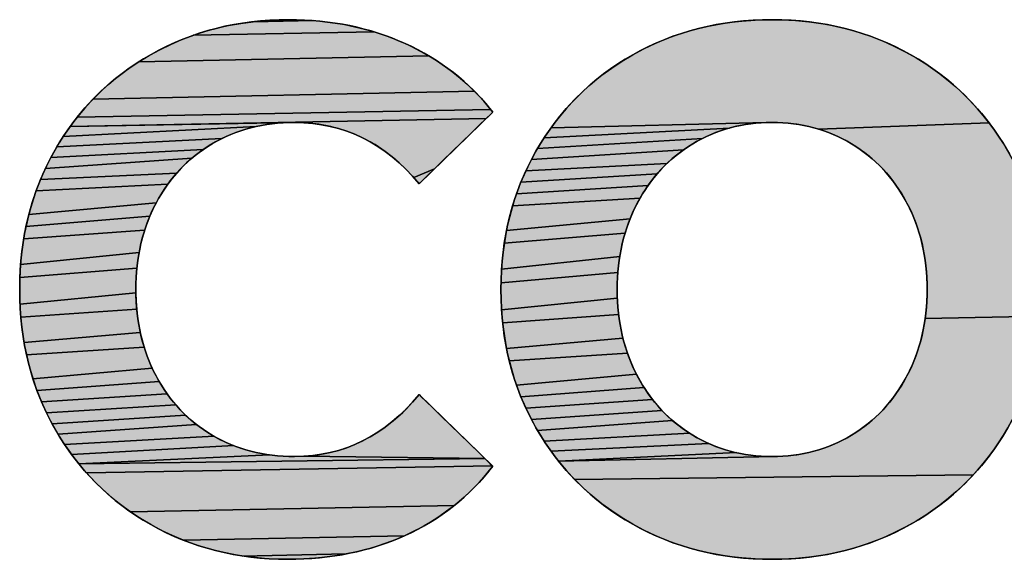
# Model space of a CAD drawing. Header units: millimetres. Extents: x 0 to 594, y 0 to 420.
# Tile 15 of 32: x 526.09 to 530.97, y 75.31 to 77.98. Entities that reach past the tile are written whole.
import ezdxf

# ---------------------------------------------------------------- set-up
doc = ezdxf.new("R2010")
doc.units = ezdxf.units.MM
doc.header["$LTSCALE"] = 32.67
doc.layers.add('00_TOPRB0400WD-FORMAT', color=7, linetype='CONTINUOUS')

# ---------------------------------------------------------------- blocks, each defined once
blk = doc.blocks.new('MXON2_BL1', base_point=(539.2174, 80.0821))
at = {"layer": '00_TOPRB0400WD-FORMAT', "linetype": 'Continuous'}
for points in [[(527.599, 77.973), (527.6508, 77.9663), (527.7016, 77.9579), (527.7517, 77.9477), (527.8009, 77.9358), (527.8492, 77.922), (526.9521, 77.9051), (527.0095, 77.9238), (527.0679, 77.9399), (527.1275, 77.9534), (527.1881, 77.9643), (527.2497, 77.9726), (527.5464, 77.9779)], [(527.4386, 77.9823), (527.4929, 77.981), (527.5464, 77.9779), (527.2497, 77.9726), (527.3125, 77.9784), (527.3763, 77.9816)], [(529.7359, 77.9802), (529.8033, 77.9823), (529.8707, 77.9816), (529.9368, 77.9782), (530.0018, 77.972), (530.0656, 77.9631), (530.1282, 77.9514), (530.1897, 77.937), (530.25, 77.9199), (530.3091, 77.9), (530.3671, 77.8774), (530.4239, 77.852), (530.4796, 77.8239), (530.5339, 77.7932), (530.5863, 77.7603), (530.6366, 77.7253), (530.6848, 77.6883), (530.731, 77.6492), (530.7751, 77.608), (530.8171, 77.5647), (530.857, 77.5193), (530.8949, 77.4719), (530.0492, 77.4406), (530.0143, 77.4501), (529.9788, 77.458), (529.9426, 77.4643), (529.9057, 77.4688), (529.8682, 77.4717), (529.83, 77.473), (529.7915, 77.4726), (528.725, 77.4474), (528.7616, 77.4959), (528.8003, 77.5423), (528.8411, 77.5866), (528.884, 77.6288), (528.929, 77.669), (528.9761, 77.7071), (529.0254, 77.7431), (529.0767, 77.777), (529.1301, 77.8088), (529.1852, 77.8383), (529.2415, 77.865), (529.299, 77.889), (529.3577, 77.9103), (529.4177, 77.9288), (529.4789, 77.9446), (529.5413, 77.9576), (529.6049, 77.9679), (529.6698, 77.9754)], [(527.8966, 77.9066), (527.9433, 77.8893), (527.989, 77.8703), (528.0338, 77.8495), (528.0773, 77.8272), (528.1195, 77.8034), (526.682, 77.7736), (526.7334, 77.8047), (526.7864, 77.8337), (526.8406, 77.8601), (526.8958, 77.8839), (526.9521, 77.9051), (527.8492, 77.922)], [(528.1604, 77.778), (528.2, 77.751), (528.2383, 77.7225), (528.2752, 77.6924), (528.3109, 77.6608), (528.3453, 77.6277), (526.4548, 77.5882), (526.4963, 77.6293), (526.5398, 77.6684), (526.5852, 77.7054), (526.6327, 77.7405), (526.682, 77.7736), (528.1195, 77.8034)], [(528.3784, 77.593), (528.4102, 77.5567), (528.4256, 77.538), (526.3776, 77.5001), (526.4152, 77.5452), (526.4548, 77.5882), (528.3453, 77.6277)], [(528.4261, 77.5148), (528.4029, 77.4924), (526.342, 77.4531), (526.3776, 77.5001), (528.4256, 77.538), (528.4332, 77.5285), (528.436, 77.5245)], [(527.3, 77.4601), (527.2638, 77.4529), (526.3083, 77.404), (526.342, 77.4531), (527.4524, 77.473), (527.4132, 77.4722), (527.3747, 77.4697), (527.337, 77.4657)], [(527.4524, 77.473), (526.342, 77.4531), (528.4029, 77.4924), (528.3695, 77.46), (528.3286, 77.4203), (528.2831, 77.3761), (528.2358, 77.3302), (528.1896, 77.2854), (528.1473, 77.2443), (528.0445, 77.2009), (527.9992, 77.2484), (527.9521, 77.2913), (527.9033, 77.3296), (527.8528, 77.3635), (527.8006, 77.3927), (527.7466, 77.4175), (527.691, 77.4377), (527.6336, 77.4533), (527.5745, 77.4644), (527.5137, 77.471)], [(529.644, 77.4543), (529.6088, 77.4455), (528.6905, 77.3969), (528.725, 77.4474), (529.7915, 77.4726), (529.7536, 77.4705), (529.7164, 77.4668), (529.6798, 77.4613)], [(530.0492, 77.4406), (530.8949, 77.4719), (530.9307, 77.4224), (530.9645, 77.3709), (530.9961, 77.3173), (531.0253, 77.2622), (531.0516, 77.206), (531.0752, 77.1486), (531.096, 77.09), (531.114, 77.0302), (531.1292, 76.9692), (531.1417, 76.907), (531.1514, 76.8436), (531.1583, 76.7791), (531.1625, 76.7133), (531.1639, 76.6464), (531.1625, 76.5794), (531.1583, 76.5135), (530.5784, 76.502), (530.5831, 76.5422), (530.5863, 76.5833), (530.5879, 76.6251), (530.5879, 76.6676), (530.5863, 76.7094), (530.5831, 76.7504), (530.5784, 76.7905), (530.5721, 76.8299), (530.5642, 76.8684), (530.5548, 76.9062), (530.5437, 76.9431), (530.5311, 76.9792), (530.5169, 77.0145), (530.5012, 77.049), (530.4838, 77.0826), (530.4653, 77.1152), (530.4455, 77.1464), (530.4245, 77.1762), (530.4023, 77.2048), (530.3789, 77.232), (530.3543, 77.2579), (530.3285, 77.2825), (530.3015, 77.3058), (530.2733, 77.3278), (530.2439, 77.3485), (530.2134, 77.3679), (530.1819, 77.3857), (530.1497, 77.4019), (530.1169, 77.4165), (530.0834, 77.4293)], [(527.1264, 77.4085), (527.094, 77.3934), (526.2766, 77.353), (526.3083, 77.404), (527.2638, 77.4529), (527.2284, 77.4442), (527.1936, 77.4338), (527.1597, 77.4219)], [(529.5072, 77.4094), (529.4747, 77.394), (528.6581, 77.3443), (528.6905, 77.3969), (529.6088, 77.4455), (529.5742, 77.4352), (529.5404, 77.4231)], [(527.0313, 77.3586), (527.0015, 77.3391), (526.247, 77.3001), (526.2766, 77.353), (527.094, 77.3934), (527.0623, 77.3768)], [(529.4118, 77.3584), (529.3819, 77.3383), (528.6279, 77.2899), (528.6581, 77.3443), (529.4747, 77.394), (529.4429, 77.377)], [(526.9728, 77.3184), (526.9454, 77.2964), (526.2199, 77.246), (526.247, 77.3001), (527.0015, 77.3391)], [(529.3255, 77.2943), (529.2992, 77.2704), (528.6005, 77.2343), (528.6279, 77.2899), (529.3819, 77.3383), (529.3531, 77.317)], [(526.8941, 77.2488), (526.8703, 77.2231), (526.1955, 77.1907), (526.2199, 77.246), (526.9454, 77.2964), (526.9192, 77.2733)], [(529.274, 77.2451), (529.25, 77.2186), (528.5758, 77.1775), (528.6005, 77.2343), (529.2992, 77.2704)], [(526.8476, 77.1962), (526.8261, 77.168), (526.1736, 77.1342), (526.1955, 77.1907), (526.8703, 77.2231)], [(528.1117, 77.2098), (528.0858, 77.1846), (528.0723, 77.1715), (528.0666, 77.1755), (528.0445, 77.2009), (528.1473, 77.2443)], [(529.2272, 77.1907), (529.2056, 77.1615), (528.5539, 77.1195), (528.5758, 77.1775), (529.25, 77.2186)], [(526.8059, 77.1386), (526.7868, 77.1079), (526.7688, 77.0759), (526.1377, 77.0177), (526.1543, 77.0766), (526.1736, 77.1342), (526.8261, 77.168)], [(529.1852, 77.1309), (529.1659, 77.0991), (528.5347, 77.0602), (528.5539, 77.1195), (529.2056, 77.1615)], [(526.7522, 77.043), (526.7371, 77.0093), (526.1236, 76.9577), (526.1377, 77.0177), (526.7688, 77.0759)], [(529.1479, 77.0659), (529.1314, 77.0319), (529.1164, 76.997), (528.5045, 76.9383), (528.5182, 76.9999), (528.5347, 77.0602), (529.1659, 77.0991)], [(526.7235, 76.9748), (526.7114, 76.9396), (526.1122, 76.8964), (526.1236, 76.9577), (526.7371, 77.0093)], [(529.103, 76.9613), (529.0912, 76.9248), (528.4935, 76.8755), (528.5045, 76.9383), (529.1164, 76.997)], [(526.7008, 76.9035), (526.6917, 76.8667), (526.684, 76.8291), (526.0971, 76.7704), (526.1033, 76.834), (526.1122, 76.8964), (526.7114, 76.9396)], [(529.0809, 76.8874), (529.0723, 76.8493), (529.0652, 76.8103), (528.4798, 76.7463), (528.4853, 76.8115), (528.4935, 76.8755), (529.0912, 76.9248)], [(526.6779, 76.7908), (526.6733, 76.7517), (526.0935, 76.7057), (526.0971, 76.7704), (526.684, 76.8291)], [(529.0596, 76.7705), (529.0557, 76.73), (528.4771, 76.68), (528.4798, 76.7463), (529.0652, 76.8103)], [(526.6701, 76.7118), (526.6685, 76.6711), (526.6683, 76.6298), (526.094, 76.5739), (526.0924, 76.6397), (526.0935, 76.7057), (526.6733, 76.7517)], [(529.0533, 76.6886), (529.0526, 76.6464), (529.0533, 76.6041), (528.4798, 76.5463), (528.4771, 76.6127), (528.4771, 76.68), (529.0557, 76.73)], [(526.6697, 76.5889), (526.6725, 76.5488), (526.0981, 76.5094), (526.094, 76.5739), (526.6683, 76.6298)], [(529.0557, 76.5627), (529.0596, 76.522), (528.4853, 76.4811), (528.4798, 76.5463), (529.0533, 76.6041)], [(526.6769, 76.5095), (526.6827, 76.471), (526.69, 76.4332), (526.1143, 76.3838), (526.1049, 76.446), (526.0981, 76.5094), (526.6725, 76.5488)], [(529.0652, 76.4822), (529.0723, 76.4432), (529.0809, 76.4051), (528.5045, 76.3543), (528.4935, 76.4171), (528.4853, 76.4811), (529.0596, 76.522)], [(530.5784, 76.502), (531.1583, 76.5135), (531.1514, 76.4489), (531.1417, 76.3855), (531.1292, 76.3233), (531.114, 76.2623), (531.096, 76.2025), (531.0752, 76.1439), (531.0516, 76.0864), (531.0253, 76.0302), (530.9961, 75.9752), (530.9645, 75.9216), (530.9307, 75.87), (530.8949, 75.8206), (530.857, 75.7732), (530.8171, 75.7279), (528.8411, 75.706), (528.8003, 75.7503), (528.7616, 75.7966), (529.83, 75.8195), (529.8682, 75.8207), (529.9057, 75.8236), (529.9426, 75.8282), (529.9788, 75.8344), (530.0143, 75.8423), (530.0492, 75.8519), (530.0834, 75.8631), (530.1169, 75.876), (530.1497, 75.8905), (530.1819, 75.9067), (530.2134, 75.9246), (530.2439, 75.944), (530.2733, 75.9647), (530.3015, 75.9867), (530.3285, 76.01), (530.3543, 76.0346), (530.3789, 76.0606), (530.4023, 76.0878), (530.4245, 76.1164), (530.4455, 76.1462), (530.4653, 76.1774), (530.4838, 76.2098), (530.5012, 76.2435), (530.5169, 76.278), (530.5311, 76.3132), (530.5437, 76.3494), (530.5548, 76.3863), (530.5642, 76.4241), (530.5721, 76.4626)], [(526.6988, 76.3963), (526.7092, 76.3601), (526.1262, 76.3227), (526.1143, 76.3838), (526.69, 76.4332)], [(529.0912, 76.3677), (529.103, 76.3312), (528.5182, 76.2927), (528.5045, 76.3543), (529.0809, 76.4051)], [(526.721, 76.3246), (526.7343, 76.29), (526.7491, 76.2561), (526.158, 76.2043), (526.1408, 76.2629), (526.1262, 76.3227), (526.7092, 76.3601)], [(529.1164, 76.2955), (529.1314, 76.2606), (529.1479, 76.2265), (528.5539, 76.173), (528.5347, 76.2322), (528.5182, 76.2927), (529.103, 76.3312)], [(526.7654, 76.2231), (526.7831, 76.1909), (526.1778, 76.1468), (526.158, 76.2043), (526.7491, 76.2561)], [(529.1659, 76.1934), (529.1852, 76.1616), (528.5758, 76.115), (528.5539, 76.173), (529.1479, 76.2265)], [(526.8019, 76.16), (526.822, 76.1303), (526.2001, 76.0906), (526.1778, 76.1468), (526.7831, 76.1909)], [(529.2056, 76.1311), (529.2272, 76.1019), (528.6005, 76.0582), (528.5758, 76.115), (529.1852, 76.1616)], [(526.8432, 76.1019), (526.8657, 76.0747), (526.2251, 76.0355), (526.2001, 76.0906), (526.822, 76.1303)], [(528.0713, 76.1257), (528.082, 76.1153), (528.1057, 76.0923), (528.1395, 76.0594), (528.1807, 76.0195), (528.2264, 75.9751), (528.2737, 75.9292), (528.3198, 75.8845), (528.3618, 75.8437), (528.397, 75.8096), (527.5014, 75.8207), (527.5625, 75.8265), (527.622, 75.8368), (527.6797, 75.8517), (527.7356, 75.8713), (527.7899, 75.8954), (527.8425, 75.9241), (527.8933, 75.9574), (527.9424, 75.9954), (527.9899, 76.0379), (528.0356, 76.085), (528.0578, 76.1103), (528.0688, 76.1233)], [(529.25, 76.074), (529.274, 76.0474), (528.6279, 76.0026), (528.6005, 76.0582), (529.2272, 76.1019)], [(526.8893, 76.0488), (526.9141, 76.0241), (526.2527, 75.9817), (526.2251, 76.0355), (526.8657, 76.0747)], [(526.9401, 76.0006), (526.9673, 75.9784), (526.2828, 75.9291), (526.2527, 75.9817), (526.9141, 76.0241)], [(529.2992, 76.0222), (529.3255, 75.9982), (528.6581, 75.9481), (528.6279, 76.0026), (529.274, 76.0474)], [(527.0252, 75.9377), (527.056, 75.9192), (526.3149, 75.8785), (526.2828, 75.9291), (526.9673, 75.9784), (526.9957, 75.9574)], [(529.3819, 75.9542), (529.4118, 75.9341), (528.6905, 75.8956), (528.6581, 75.9481), (529.3255, 75.9982), (529.3531, 75.9755)], [(527.1199, 75.8869), (527.153, 75.8731), (526.3489, 75.8298), (526.3149, 75.8785), (527.056, 75.9192), (527.0876, 75.9023)], [(529.4747, 75.8984), (529.5072, 75.8831), (528.725, 75.8451), (528.6905, 75.8956), (529.4118, 75.9341), (529.4429, 75.9154)], [(527.2927, 75.8337), (527.3296, 75.8278), (526.3848, 75.7832), (526.3489, 75.8298), (527.153, 75.8731), (527.1868, 75.8609), (527.2214, 75.8502), (527.2567, 75.8412)], [(529.6088, 75.8469), (529.644, 75.8382), (528.7616, 75.7966), (528.725, 75.8451), (529.5072, 75.8831), (529.5404, 75.8694), (529.5742, 75.8573)], [(527.4445, 75.8195), (527.5014, 75.8207), (528.397, 75.8096), (526.3848, 75.7832), (527.3296, 75.8278), (527.3671, 75.8234), (527.4054, 75.8207)], [(528.4224, 75.785), (528.4352, 75.7725), (526.4227, 75.7385), (526.3848, 75.7832), (528.397, 75.8096)], [(529.83, 75.8195), (528.7616, 75.7966), (529.644, 75.8382), (529.6798, 75.8311), (529.7164, 75.8257), (529.7536, 75.822), (529.7915, 75.8199)], [(528.4164, 75.7466), (528.3849, 75.7094), (528.352, 75.6739), (528.3179, 75.64), (528.2825, 75.6076), (528.2458, 75.5769), (526.6411, 75.5452), (526.5936, 75.5798), (526.548, 75.6165), (526.5043, 75.6552), (526.4625, 75.6959), (526.4227, 75.7385), (528.4352, 75.7725), (528.4361, 75.7716), (528.4317, 75.7657)], [(530.8171, 75.7279), (530.7751, 75.6846), (530.731, 75.6434), (530.6848, 75.6043), (530.6366, 75.5672), (530.5863, 75.5323), (530.5339, 75.4993), (530.4796, 75.4686), (530.4239, 75.4405), (530.3671, 75.4151), (530.3091, 75.3925), (530.25, 75.3726), (530.1897, 75.3554), (530.1282, 75.341), (530.0656, 75.3294), (530.0018, 75.3205), (529.9368, 75.3143), (529.8707, 75.3109), (529.8033, 75.3102), (529.7359, 75.3123), (529.6698, 75.3171), (529.6049, 75.3246), (529.5413, 75.3349), (529.4789, 75.3479), (529.4177, 75.3637), (529.3577, 75.3822), (529.299, 75.4034), (529.2415, 75.4274), (529.1852, 75.4542), (529.1301, 75.4837), (529.0767, 75.5155), (529.0254, 75.5495), (528.9761, 75.5855), (528.929, 75.6236), (528.884, 75.6637), (528.8411, 75.706)], [(528.2077, 75.5477), (528.1684, 75.5202), (528.1278, 75.4943), (528.0859, 75.47), (528.0426, 75.4473), (527.9981, 75.4262), (526.9043, 75.4042), (526.8491, 75.4275), (526.795, 75.4534), (526.742, 75.4818), (526.6906, 75.5125), (526.6411, 75.5452), (528.2458, 75.5769)], [(527.9524, 75.4068), (527.9059, 75.3892), (527.8585, 75.3734), (527.8101, 75.3593), (527.7608, 75.347), (527.7107, 75.3364), (527.1968, 75.3263), (527.1361, 75.3368), (527.0765, 75.3498), (527.018, 75.3654), (526.9606, 75.3835), (526.9043, 75.4042), (527.9981, 75.4262)], [(527.6596, 75.3277), (527.6076, 75.3207), (527.5547, 75.3154), (527.5009, 75.312), (527.4463, 75.3103), (527.3857, 75.3105), (527.3216, 75.3132), (527.2587, 75.3185), (527.1968, 75.3263), (527.7107, 75.3364)]]:
    blk.add_hatch(color=2, dxfattribs=at).paths.add_polyline_path(points)
at = {"layer": '00_TOPRB0400WD-FORMAT', "color": 2, "linetype": 'Continuous'}
for points in [[(527.599, 77.973), (527.6508, 77.9663), (527.7016, 77.9579), (527.7517, 77.9477), (527.8009, 77.9358), (527.8492, 77.922), (526.9521, 77.9051), (527.0095, 77.9238), (527.0679, 77.9399), (527.1275, 77.9534), (527.1881, 77.9643), (527.2497, 77.9726), (527.5464, 77.9779), (527.599, 77.973)], [(527.4386, 77.9823), (527.4929, 77.981), (527.5464, 77.9779), (527.2497, 77.9726), (527.3125, 77.9784), (527.3763, 77.9816), (527.4386, 77.9823)], [(529.7359, 77.9802), (529.8033, 77.9823), (529.8707, 77.9816), (529.9368, 77.9782), (530.0018, 77.972), (530.0656, 77.9631), (530.1282, 77.9514), (530.1897, 77.937), (530.25, 77.9199), (530.3091, 77.9), (530.3671, 77.8774), (530.4239, 77.852), (530.4796, 77.8239), (530.5339, 77.7932), (530.5863, 77.7603), (530.6366, 77.7253), (530.6848, 77.6883), (530.731, 77.6492), (530.7751, 77.608), (530.8171, 77.5647), (530.857, 77.5193), (530.8949, 77.4719), (530.0492, 77.4406), (530.0143, 77.4501), (529.9788, 77.458), (529.9426, 77.4643), (529.9057, 77.4688), (529.8682, 77.4717), (529.83, 77.473), (529.7915, 77.4726), (528.725, 77.4474), (528.7616, 77.4959), (528.8003, 77.5423), (528.8411, 77.5866), (528.884, 77.6288), (528.929, 77.669), (528.9761, 77.7071), (529.0254, 77.7431), (529.0767, 77.777), (529.1301, 77.8088), (529.1852, 77.8383), (529.2415, 77.865), (529.299, 77.889), (529.3577, 77.9103), (529.4177, 77.9288), (529.4789, 77.9446), (529.5413, 77.9576), (529.6049, 77.9679), (529.6698, 77.9754), (529.7359, 77.9802)], [(527.8966, 77.9066), (527.9433, 77.8893), (527.989, 77.8703), (528.0338, 77.8495), (528.0773, 77.8272), (528.1195, 77.8034), (526.682, 77.7736), (526.7334, 77.8047), (526.7864, 77.8337), (526.8406, 77.8601), (526.8958, 77.8839), (526.9521, 77.9051), (527.8492, 77.922), (527.8966, 77.9066)], [(528.1604, 77.778), (528.2, 77.751), (528.2383, 77.7225), (528.2752, 77.6924), (528.3109, 77.6608), (528.3453, 77.6277), (526.4548, 77.5882), (526.4963, 77.6293), (526.5398, 77.6684), (526.5852, 77.7054), (526.6327, 77.7405), (526.682, 77.7736), (528.1195, 77.8034), (528.1604, 77.778)], [(528.3784, 77.593), (528.4102, 77.5567), (528.4256, 77.538), (526.3776, 77.5001), (526.4152, 77.5452), (526.4548, 77.5882), (528.3453, 77.6277), (528.3784, 77.593)], [(528.4261, 77.5148), (528.4029, 77.4924), (526.342, 77.4531), (526.3776, 77.5001), (528.4256, 77.538), (528.4332, 77.5285), (528.436, 77.5245), (528.4261, 77.5148)], [(527.3, 77.4601), (527.2638, 77.4529), (526.3083, 77.404), (526.342, 77.4531), (527.4524, 77.473), (527.4132, 77.4722), (527.3747, 77.4697), (527.337, 77.4657), (527.3, 77.4601)], [(527.4524, 77.473), (526.342, 77.4531), (528.4029, 77.4924), (528.3695, 77.46), (528.3286, 77.4203), (528.2831, 77.3761), (528.2358, 77.3302), (528.1896, 77.2854), (528.1473, 77.2443), (528.0445, 77.2009), (527.9992, 77.2484), (527.9521, 77.2913), (527.9033, 77.3296), (527.8528, 77.3635), (527.8006, 77.3927), (527.7466, 77.4175), (527.691, 77.4377), (527.6336, 77.4533), (527.5745, 77.4644), (527.5137, 77.471), (527.4524, 77.473)], [(529.644, 77.4543), (529.6088, 77.4455), (528.6905, 77.3969), (528.725, 77.4474), (529.7915, 77.4726), (529.7536, 77.4705), (529.7164, 77.4668), (529.6798, 77.4613), (529.644, 77.4543)], [(530.0492, 77.4406), (530.8949, 77.4719), (530.9307, 77.4224), (530.9645, 77.3709), (530.9961, 77.3173)], [(531.1583, 76.5135), (530.5784, 76.502), (530.5831, 76.5422), (530.5863, 76.5833), (530.5879, 76.6251), (530.5879, 76.6676), (530.5863, 76.7094), (530.5831, 76.7504), (530.5784, 76.7905), (530.5721, 76.8299), (530.5642, 76.8684), (530.5548, 76.9062), (530.5437, 76.9431), (530.5311, 76.9792), (530.5169, 77.0145), (530.5012, 77.049), (530.4838, 77.0826), (530.4653, 77.1152), (530.4455, 77.1464), (530.4245, 77.1762), (530.4023, 77.2048), (530.3789, 77.232), (530.3543, 77.2579), (530.3285, 77.2825), (530.3015, 77.3058), (530.2733, 77.3278), (530.2439, 77.3485), (530.2134, 77.3679), (530.1819, 77.3857), (530.1497, 77.4019), (530.1169, 77.4165), (530.0834, 77.4293), (530.0492, 77.4406)], [(527.1264, 77.4085), (527.094, 77.3934), (526.2766, 77.353), (526.3083, 77.404), (527.2638, 77.4529), (527.2284, 77.4442), (527.1936, 77.4338), (527.1597, 77.4219), (527.1264, 77.4085)], [(529.5072, 77.4094), (529.4747, 77.394), (528.6581, 77.3443), (528.6905, 77.3969), (529.6088, 77.4455), (529.5742, 77.4352), (529.5404, 77.4231), (529.5072, 77.4094)], [(527.0313, 77.3586), (527.0015, 77.3391), (526.247, 77.3001), (526.2766, 77.353), (527.094, 77.3934), (527.0623, 77.3768), (527.0313, 77.3586)], [(529.4118, 77.3584), (529.3819, 77.3383), (528.6279, 77.2899), (528.6581, 77.3443), (529.4747, 77.394), (529.4429, 77.377), (529.4118, 77.3584)], [(526.9728, 77.3184), (526.9454, 77.2964), (526.2199, 77.246), (526.247, 77.3001), (527.0015, 77.3391), (526.9728, 77.3184)], [(529.3255, 77.2943), (529.2992, 77.2704), (528.6005, 77.2343), (528.6279, 77.2899), (529.3819, 77.3383), (529.3531, 77.317), (529.3255, 77.2943)], [(526.8941, 77.2488), (526.8703, 77.2231), (526.1955, 77.1907), (526.2199, 77.246), (526.9454, 77.2964), (526.9192, 77.2733), (526.8941, 77.2488)], [(529.274, 77.2451), (529.25, 77.2186), (528.5758, 77.1775), (528.6005, 77.2343), (529.2992, 77.2704), (529.274, 77.2451)], [(526.8476, 77.1962), (526.8261, 77.168), (526.1736, 77.1342), (526.1955, 77.1907), (526.8703, 77.2231), (526.8476, 77.1962)], [(528.1117, 77.2098), (528.0858, 77.1846), (528.0723, 77.1715), (528.0666, 77.1755), (528.0445, 77.2009), (528.1473, 77.2443), (528.1117, 77.2098)], [(529.2272, 77.1907), (529.2056, 77.1615), (528.5539, 77.1195), (528.5758, 77.1775), (529.25, 77.2186), (529.2272, 77.1907)], [(526.8059, 77.1386), (526.7868, 77.1079), (526.7688, 77.0759), (526.1377, 77.0177), (526.1543, 77.0766), (526.1736, 77.1342), (526.8261, 77.168), (526.8059, 77.1386)], [(529.1852, 77.1309), (529.1659, 77.0991), (528.5347, 77.0602), (528.5539, 77.1195), (529.2056, 77.1615), (529.1852, 77.1309)], [(526.7522, 77.043), (526.7371, 77.0093), (526.1236, 76.9577), (526.1377, 77.0177), (526.7688, 77.0759), (526.7522, 77.043)], [(529.1479, 77.0659), (529.1314, 77.0319), (529.1164, 76.997), (528.5045, 76.9383), (528.5182, 76.9999), (528.5347, 77.0602), (529.1659, 77.0991), (529.1479, 77.0659)], [(526.7235, 76.9748), (526.7114, 76.9396), (526.1122, 76.8964), (526.1236, 76.9577), (526.7371, 77.0093), (526.7235, 76.9748)], [(529.103, 76.9613), (529.0912, 76.9248), (528.4935, 76.8755), (528.5045, 76.9383), (529.1164, 76.997), (529.103, 76.9613)], [(526.7008, 76.9035), (526.6917, 76.8667), (526.684, 76.8291), (526.0971, 76.7704), (526.1033, 76.834), (526.1122, 76.8964), (526.7114, 76.9396), (526.7008, 76.9035)], [(529.0809, 76.8874), (529.0723, 76.8493), (529.0652, 76.8103), (528.4798, 76.7463), (528.4853, 76.8115), (528.4935, 76.8755), (529.0912, 76.9248), (529.0809, 76.8874)], [(526.6779, 76.7908), (526.6733, 76.7517), (526.0935, 76.7057), (526.0971, 76.7704), (526.684, 76.8291), (526.6779, 76.7908)], [(529.0596, 76.7705), (529.0557, 76.73), (528.4771, 76.68), (528.4798, 76.7463), (529.0652, 76.8103), (529.0596, 76.7705)], [(526.6701, 76.7118), (526.6685, 76.6711), (526.6683, 76.6298), (526.094, 76.5739), (526.0924, 76.6397), (526.0935, 76.7057), (526.6733, 76.7517), (526.6701, 76.7118)], [(529.0533, 76.6886), (529.0526, 76.6464), (529.0533, 76.6041), (528.4798, 76.5463), (528.4771, 76.6127), (528.4771, 76.68), (529.0557, 76.73), (529.0533, 76.6886)], [(526.6697, 76.5889), (526.6725, 76.5488), (526.0981, 76.5094), (526.094, 76.5739), (526.6683, 76.6298), (526.6697, 76.5889)], [(529.0557, 76.5627), (529.0596, 76.522), (528.4853, 76.4811), (528.4798, 76.5463), (529.0533, 76.6041), (529.0557, 76.5627)], [(526.6769, 76.5095), (526.6827, 76.471), (526.69, 76.4332), (526.1143, 76.3838), (526.1049, 76.446), (526.0981, 76.5094), (526.6725, 76.5488), (526.6769, 76.5095)], [(529.0652, 76.4822), (529.0723, 76.4432), (529.0809, 76.4051), (528.5045, 76.3543), (528.4935, 76.4171), (528.4853, 76.4811), (529.0596, 76.522), (529.0652, 76.4822)], [(530.5784, 76.502), (531.1583, 76.5135)], [(530.9961, 75.9752), (530.9645, 75.9216), (530.9307, 75.87), (530.8949, 75.8206), (530.857, 75.7732), (530.8171, 75.7279), (528.8411, 75.706), (528.8003, 75.7503), (528.7616, 75.7966), (529.83, 75.8195), (529.8682, 75.8207), (529.9057, 75.8236), (529.9426, 75.8282), (529.9788, 75.8344), (530.0143, 75.8423), (530.0492, 75.8519), (530.0834, 75.8631), (530.1169, 75.876), (530.1497, 75.8905), (530.1819, 75.9067), (530.2134, 75.9246), (530.2439, 75.944), (530.2733, 75.9647), (530.3015, 75.9867), (530.3285, 76.01), (530.3543, 76.0346), (530.3789, 76.0606), (530.4023, 76.0878), (530.4245, 76.1164), (530.4455, 76.1462), (530.4653, 76.1774), (530.4838, 76.2098), (530.5012, 76.2435), (530.5169, 76.278), (530.5311, 76.3132), (530.5437, 76.3494), (530.5548, 76.3863), (530.5642, 76.4241), (530.5721, 76.4626), (530.5784, 76.502)], [(526.6988, 76.3963), (526.7092, 76.3601), (526.1262, 76.3227), (526.1143, 76.3838), (526.69, 76.4332), (526.6988, 76.3963)], [(529.0912, 76.3677), (529.103, 76.3312), (528.5182, 76.2927), (528.5045, 76.3543), (529.0809, 76.4051), (529.0912, 76.3677)], [(526.721, 76.3246), (526.7343, 76.29), (526.7491, 76.2561), (526.158, 76.2043), (526.1408, 76.2629), (526.1262, 76.3227), (526.7092, 76.3601), (526.721, 76.3246)], [(529.1164, 76.2955), (529.1314, 76.2606), (529.1479, 76.2265), (528.5539, 76.173), (528.5347, 76.2322), (528.5182, 76.2927), (529.103, 76.3312), (529.1164, 76.2955)], [(526.7654, 76.2231), (526.7831, 76.1909), (526.1778, 76.1468), (526.158, 76.2043), (526.7491, 76.2561), (526.7654, 76.2231)], [(529.1659, 76.1934), (529.1852, 76.1616), (528.5758, 76.115), (528.5539, 76.173), (529.1479, 76.2265), (529.1659, 76.1934)], [(526.8019, 76.16), (526.822, 76.1303), (526.2001, 76.0906), (526.1778, 76.1468), (526.7831, 76.1909), (526.8019, 76.16)], [(529.2056, 76.1311), (529.2272, 76.1019), (528.6005, 76.0582), (528.5758, 76.115), (529.1852, 76.1616), (529.2056, 76.1311)], [(526.8432, 76.1019), (526.8657, 76.0747), (526.2251, 76.0355), (526.2001, 76.0906), (526.822, 76.1303), (526.8432, 76.1019)], [(528.0713, 76.1257), (528.082, 76.1153), (528.1057, 76.0923), (528.1395, 76.0594), (528.1807, 76.0195), (528.2264, 75.9751), (528.2737, 75.9292), (528.3198, 75.8845), (528.3618, 75.8437), (528.397, 75.8096), (527.5014, 75.8207), (527.5625, 75.8265), (527.622, 75.8368), (527.6797, 75.8517), (527.7356, 75.8713), (527.7899, 75.8954), (527.8425, 75.9241), (527.8933, 75.9574), (527.9424, 75.9954), (527.9899, 76.0379), (528.0356, 76.085), (528.0578, 76.1103), (528.0688, 76.1233), (528.0713, 76.1257)], [(529.25, 76.074), (529.274, 76.0474), (528.6279, 76.0026), (528.6005, 76.0582), (529.2272, 76.1019), (529.25, 76.074)], [(526.8893, 76.0488), (526.9141, 76.0241), (526.2527, 75.9817), (526.2251, 76.0355), (526.8657, 76.0747), (526.8893, 76.0488)], [(526.9401, 76.0006), (526.9673, 75.9784), (526.2828, 75.9291), (526.2527, 75.9817), (526.9141, 76.0241), (526.9401, 76.0006)], [(529.2992, 76.0222), (529.3255, 75.9982), (528.6581, 75.9481), (528.6279, 76.0026), (529.274, 76.0474), (529.2992, 76.0222)], [(527.0252, 75.9377), (527.056, 75.9192), (526.3149, 75.8785), (526.2828, 75.9291), (526.9673, 75.9784), (526.9957, 75.9574), (527.0252, 75.9377)], [(529.3819, 75.9542), (529.4118, 75.9341), (528.6905, 75.8956), (528.6581, 75.9481), (529.3255, 75.9982), (529.3531, 75.9755), (529.3819, 75.9542)], [(527.1199, 75.8869), (527.153, 75.8731), (526.3489, 75.8298), (526.3149, 75.8785), (527.056, 75.9192), (527.0876, 75.9023), (527.1199, 75.8869)], [(529.4747, 75.8984), (529.5072, 75.8831), (528.725, 75.8451), (528.6905, 75.8956), (529.4118, 75.9341), (529.4429, 75.9154), (529.4747, 75.8984)], [(527.2927, 75.8337), (527.3296, 75.8278), (526.3848, 75.7832), (526.3489, 75.8298), (527.153, 75.8731), (527.1868, 75.8609), (527.2214, 75.8502), (527.2567, 75.8412), (527.2927, 75.8337)], [(529.6088, 75.8469), (529.644, 75.8382), (528.7616, 75.7966), (528.725, 75.8451), (529.5072, 75.8831), (529.5404, 75.8694), (529.5742, 75.8573), (529.6088, 75.8469)], [(527.4445, 75.8195), (527.5014, 75.8207), (528.397, 75.8096), (526.3848, 75.7832), (527.3296, 75.8278), (527.3671, 75.8234), (527.4054, 75.8207), (527.4445, 75.8195)], [(528.4224, 75.785), (528.4352, 75.7725), (526.4227, 75.7385), (526.3848, 75.7832), (528.397, 75.8096), (528.4224, 75.785)], [(529.83, 75.8195), (528.7616, 75.7966), (529.644, 75.8382), (529.6798, 75.8311), (529.7164, 75.8257), (529.7536, 75.822), (529.7915, 75.8199), (529.83, 75.8195)], [(528.4164, 75.7466), (528.3849, 75.7094), (528.352, 75.6739), (528.3179, 75.64), (528.2825, 75.6076), (528.2458, 75.5769), (526.6411, 75.5452), (526.5936, 75.5798), (526.548, 75.6165), (526.5043, 75.6552), (526.4625, 75.6959), (526.4227, 75.7385), (528.4352, 75.7725), (528.4361, 75.7716), (528.4317, 75.7657), (528.4164, 75.7466)], [(530.8171, 75.7279), (530.7751, 75.6846), (530.731, 75.6434), (530.6848, 75.6043), (530.6366, 75.5672), (530.5863, 75.5323), (530.5339, 75.4993), (530.4796, 75.4686), (530.4239, 75.4405), (530.3671, 75.4151), (530.3091, 75.3925), (530.25, 75.3726), (530.1897, 75.3554), (530.1282, 75.341), (530.0656, 75.3294), (530.0018, 75.3205), (529.9368, 75.3143), (529.8707, 75.3109), (529.8033, 75.3102), (529.7359, 75.3123), (529.6698, 75.3171), (529.6049, 75.3246), (529.5413, 75.3349), (529.4789, 75.3479), (529.4177, 75.3637), (529.3577, 75.3822), (529.299, 75.4034), (529.2415, 75.4274), (529.1852, 75.4542), (529.1301, 75.4837), (529.0767, 75.5155), (529.0254, 75.5495), (528.9761, 75.5855), (528.929, 75.6236), (528.884, 75.6637), (528.8411, 75.706), (530.8171, 75.7279)], [(528.2077, 75.5477), (528.1684, 75.5202), (528.1278, 75.4943), (528.0859, 75.47), (528.0426, 75.4473), (527.9981, 75.4262), (526.9043, 75.4042), (526.8491, 75.4275), (526.795, 75.4534), (526.742, 75.4818), (526.6906, 75.5125), (526.6411, 75.5452), (528.2458, 75.5769), (528.2077, 75.5477)], [(527.9524, 75.4068), (527.9059, 75.3892), (527.8585, 75.3734), (527.8101, 75.3593), (527.7608, 75.347), (527.7107, 75.3364), (527.1968, 75.3263), (527.1361, 75.3368), (527.0765, 75.3498), (527.018, 75.3654), (526.9606, 75.3835), (526.9043, 75.4042), (527.9981, 75.4262), (527.9524, 75.4068)], [(527.6596, 75.3277), (527.6076, 75.3207), (527.5547, 75.3154), (527.5009, 75.312), (527.4463, 75.3103), (527.3857, 75.3105), (527.3216, 75.3132), (527.2587, 75.3185), (527.1968, 75.3263), (527.7107, 75.3364), (527.6596, 75.3277)]]:
    blk.add_lwpolyline(points, dxfattribs=at)
at = {"layer": '00_TOPRB0400WD-FORMAT', "color": 7, "linetype": 'Continuous'}
for points, knots in [([(526.742, 75.4818), (526.5403, 75.5961), (526.3817, 75.7548), (526.266, 75.9578), (526.1503, 76.1608), (526.0924, 76.3904), (526.0924, 76.6464), (526.0924, 76.9021), (526.1503, 77.1316), (526.266, 77.3346), (526.3817, 77.5377), (526.5409, 77.6963), (526.7439, 77.8107), (526.9469, 77.9253), (527.174, 77.9824), (527.4249, 77.9824), (527.6365, 77.9824), (527.829, 77.9429), (528.0026, 77.8642), (528.1761, 77.7856), (528.3205, 77.6723), (528.4362, 77.5247), (528.4362, 77.5247), (528.071, 77.1703), (528.071, 77.1703), (527.9034, 77.3722), (527.6982, 77.473), (527.4543, 77.473), (527.3019, 77.473), (527.1659, 77.4379), (527.0467, 77.3679), (526.9272, 77.2976), (526.8345, 77.2), (526.768, 77.0743), (526.7015, 76.9489), (526.6682, 76.8061), (526.6682, 76.6464), (526.6682, 76.4863), (526.7015, 76.3436), (526.768, 76.2182), (526.8345, 76.0927), (526.9272, 75.9949), (527.0467, 75.9246), (527.1659, 75.8546), (527.3019, 75.8194), (527.4543, 75.8194), (527.6982, 75.8194), (527.9034, 75.9216), (528.071, 76.126), (528.071, 76.126), (528.4362, 75.7716), (528.4362, 75.7716), (528.3205, 75.6215), (528.1761, 75.5069), (528.0026, 75.4282), (527.829, 75.3496), (527.6352, 75.3101), (527.4214, 75.3101), (527.1702, 75.3101), (526.944, 75.3674), (526.742, 75.4818)], [0, 0, 0, 0, 1, 1, 1, 2, 2, 2, 3, 3, 3, 4, 4, 4, 5, 5, 5, 6, 6, 6, 7, 7, 7, 8, 8, 8, 9, 9, 9, 10, 10, 10, 11, 11, 11, 12, 12, 12, 13, 13, 13, 14, 14, 14, 15, 15, 15, 16, 16, 16, 17, 17, 17, 18, 18, 18, 19, 19, 19, 20, 20, 20, 20]), ([(526.742, 75.4818), (526.944, 75.3674), (527.1702, 75.3101), (527.4214, 75.3101), (527.6352, 75.3101), (527.829, 75.3496), (528.0026, 75.4282), (528.1761, 75.5069), (528.3205, 75.6215), (528.4362, 75.7716), (528.4362, 75.7716), (528.071, 76.126), (528.071, 76.126), (527.9034, 75.9216), (527.6982, 75.8194), (527.4543, 75.8194), (527.3019, 75.8194), (527.1659, 75.8546), (527.0467, 75.9246), (526.9272, 75.9949), (526.8345, 76.0927), (526.768, 76.2182), (526.7015, 76.3436), (526.6682, 76.4863), (526.6682, 76.6464), (526.6682, 76.8061), (526.7015, 76.9489), (526.768, 77.0743), (526.8345, 77.2), (526.9272, 77.2976), (527.0467, 77.3679), (527.1659, 77.4379), (527.3019, 77.473), (527.4543, 77.473), (527.6982, 77.473), (527.9034, 77.3722), (528.071, 77.1703), (528.071, 77.1703), (528.4362, 77.5247), (528.4362, 77.5247), (528.3205, 77.6723), (528.1761, 77.7856), (528.0026, 77.8642), (527.829, 77.9429), (527.6365, 77.9824), (527.4249, 77.9824), (527.174, 77.9824), (526.9469, 77.9253), (526.7439, 77.8107), (526.5409, 77.6963), (526.3817, 77.5377), (526.266, 77.3346), (526.1503, 77.1316), (526.0924, 76.9021), (526.0924, 76.6464), (526.0924, 76.3904), (526.1503, 76.1608), (526.266, 75.9578), (526.3817, 75.7548), (526.5403, 75.5961), (526.742, 75.4818)], [0, 0, 0, 0, 1, 1, 1, 2, 2, 2, 3, 3, 3, 4, 4, 4, 5, 5, 5, 6, 6, 6, 7, 7, 7, 8, 8, 8, 9, 9, 9, 10, 10, 10, 11, 11, 11, 12, 12, 12, 13, 13, 13, 14, 14, 14, 15, 15, 15, 16, 16, 16, 17, 17, 17, 18, 18, 18, 19, 19, 19, 20, 20, 20, 20]), ([(529.1301, 75.4837), (528.9258, 75.5994), (528.766, 75.7586), (528.6503, 75.9616), (528.5346, 76.1646), (528.4767, 76.3928), (528.4767, 76.6464), (528.4767, 76.8997), (528.5346, 77.1278), (528.6503, 77.3309), (528.766, 77.5339), (528.9258, 77.6934), (529.1301, 77.8088), (529.3342, 77.9245), (529.5643, 77.9824), (529.8203, 77.9824), (530.0739, 77.9824), (530.3026, 77.9245), (530.507, 77.8088), (530.7111, 77.6934), (530.8716, 77.5339), (530.9884, 77.3309), (531.1055, 77.1278), (531.1639, 76.8997), (531.1639, 76.6464), (531.1639, 76.3928), (531.1055, 76.1646), (530.9884, 75.9616), (530.8716, 75.7586), (530.7111, 75.5994), (530.507, 75.4837), (530.3026, 75.368), (530.0739, 75.3101), (529.8203, 75.3101), (529.5643, 75.3101), (529.3342, 75.368), (529.1301, 75.4837)], [0, 0, 0, 0, 1, 1, 1, 2, 2, 2, 3, 3, 3, 4, 4, 4, 5, 5, 5, 6, 6, 6, 7, 7, 7, 8, 8, 8, 9, 9, 9, 10, 10, 10, 11, 11, 11, 12, 12, 12, 12]), ([(529.1301, 75.4837), (529.3342, 75.368), (529.5643, 75.3101), (529.8203, 75.3101), (530.0739, 75.3101), (530.3026, 75.368), (530.507, 75.4837), (530.7111, 75.5994), (530.8716, 75.7586), (530.9884, 75.9616), (531.1055, 76.1646), (531.1639, 76.3928), (531.1639, 76.6464), (531.1639, 76.8997), (531.1055, 77.1278), (530.9884, 77.3309), (530.8716, 77.5339), (530.7111, 77.6934), (530.507, 77.8088), (530.3026, 77.9245), (530.0739, 77.9824), (529.8203, 77.9824), (529.5643, 77.9824), (529.3342, 77.9245), (529.1301, 77.8088), (528.9258, 77.6934), (528.766, 77.5339), (528.6503, 77.3309), (528.5346, 77.1278), (528.4767, 76.8997), (528.4767, 76.6464), (528.4767, 76.3928), (528.5346, 76.1646), (528.6503, 75.9616), (528.766, 75.7586), (528.9258, 75.5994), (529.1301, 75.4837)], [0, 0, 0, 0, 1, 1, 1, 2, 2, 2, 3, 3, 3, 4, 4, 4, 5, 5, 5, 6, 6, 6, 7, 7, 7, 8, 8, 8, 9, 9, 9, 10, 10, 10, 11, 11, 11, 12, 12, 12, 12]), ([(530.2134, 75.9246), (530.3302, 75.9949), (530.4221, 76.0927), (530.4883, 76.2182), (530.5548, 76.3436), (530.5881, 76.4863), (530.5881, 76.6464), (530.5881, 76.8061), (530.5548, 76.9489), (530.4883, 77.0743), (530.4221, 77.2), (530.3302, 77.2976), (530.2134, 77.3679), (530.0966, 77.4379), (529.9655, 77.473), (529.8203, 77.473), (529.6751, 77.473), (529.544, 77.4379), (529.4272, 77.3679), (529.3105, 77.2976), (529.2188, 77.2), (529.1523, 77.0743), (529.0858, 76.9489), (529.0526, 76.8061), (529.0526, 76.6464), (529.0526, 76.4863), (529.0858, 76.3436), (529.1523, 76.2182), (529.2188, 76.0927), (529.3105, 75.9949), (529.4272, 75.9246), (529.544, 75.8546), (529.6751, 75.8194), (529.8203, 75.8194), (529.9655, 75.8194), (530.0966, 75.8546), (530.2134, 75.9246)], [0, 0, 0, 0, 1, 1, 1, 2, 2, 2, 3, 3, 3, 4, 4, 4, 5, 5, 5, 6, 6, 6, 7, 7, 7, 8, 8, 8, 9, 9, 9, 10, 10, 10, 11, 11, 11, 12, 12, 12, 12]), ([(530.2134, 75.9246), (530.0966, 75.8546), (529.9655, 75.8194), (529.8203, 75.8194), (529.6751, 75.8194), (529.544, 75.8546), (529.4272, 75.9246), (529.3105, 75.9949), (529.2188, 76.0927), (529.1523, 76.2182), (529.0858, 76.3436), (529.0526, 76.4863), (529.0526, 76.6464), (529.0526, 76.8061), (529.0858, 76.9489), (529.1523, 77.0743), (529.2188, 77.2), (529.3105, 77.2976), (529.4272, 77.3679), (529.544, 77.4379), (529.6751, 77.473), (529.8203, 77.473), (529.9655, 77.473), (530.0966, 77.4379), (530.2134, 77.3679), (530.3302, 77.2976), (530.4221, 77.2), (530.4883, 77.0743), (530.5548, 76.9489), (530.5881, 76.8061), (530.5881, 76.6464), (530.5881, 76.4863), (530.5548, 76.3436), (530.4883, 76.2182), (530.4221, 76.0927), (530.3302, 75.9949), (530.2134, 75.9246)], [0, 0, 0, 0, 1, 1, 1, 2, 2, 2, 3, 3, 3, 4, 4, 4, 5, 5, 5, 6, 6, 6, 7, 7, 7, 8, 8, 8, 9, 9, 9, 10, 10, 10, 11, 11, 11, 12, 12, 12, 12])]:
    blk.add_open_spline(points, degree=3, knots=knots, dxfattribs=at)

msp = doc.modelspace()

# ---------------------------------------------------------------- block references
at = {"layer": '00_TOPRB0400WD-FORMAT', "color": 2, "linetype": 'Continuous'}
msp.add_blockref('MXON2_BL1', (539.217377, 80.082104), dxfattribs=at)

doc.saveas('drawing.dxf')
